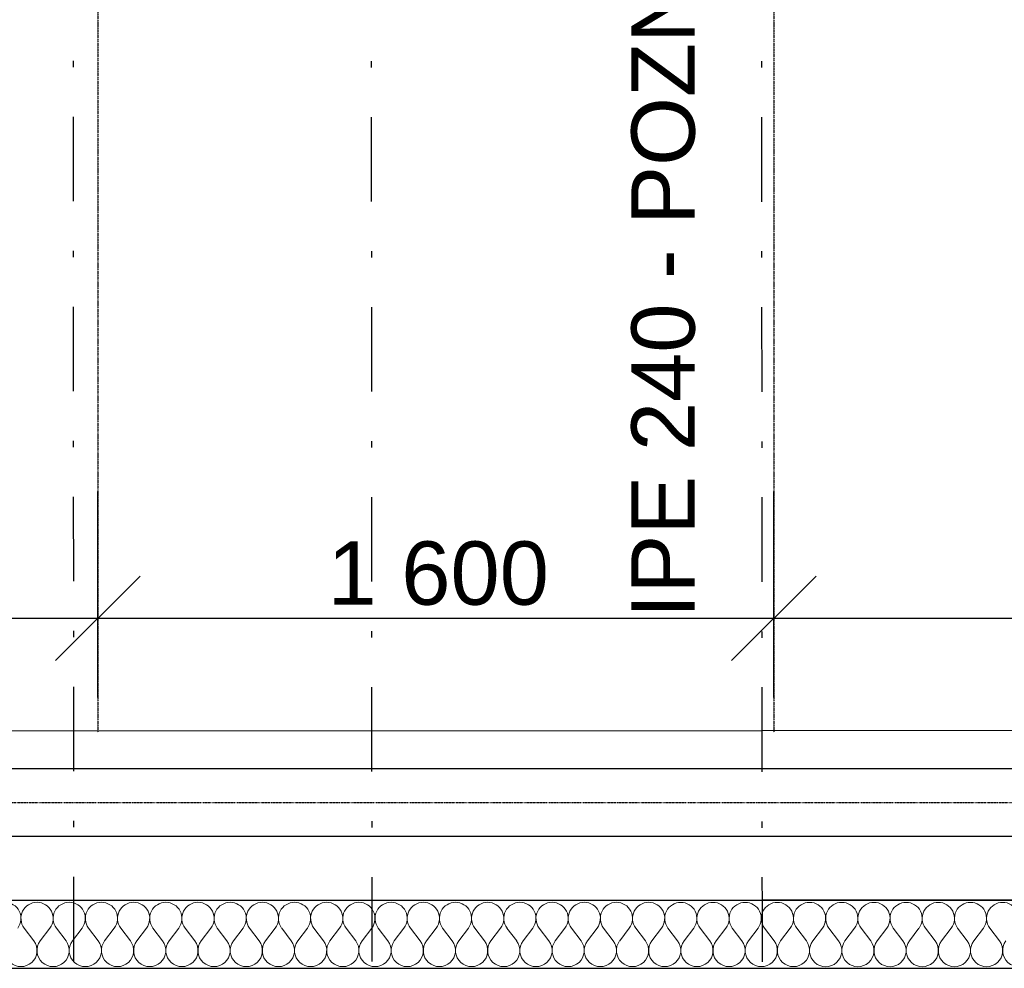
# Model space of a CAD drawing. Header units: millimetres. Extents: x -23738 to 4435, y -2716 to 20653.
# Tile 62 of 160: x -4917 to -2587, y 191 to 2438. Entities that reach past the tile are written whole.
import ezdxf

# ---------------------------------------------------------------- set-up
doc = ezdxf.new("R2010")
doc.units = ezdxf.units.MM
doc.header["$MEASUREMENT"] = 0
for name, pattern in [('Wipeout_Contour', [1000, 0, -1000]), ('Čerchovaná', [450, 200, -117.5, 15, -117.5]), ('Čerchovaná M', [4.5, 2.5, -0.85, 0.3, -0.85]), ('Čerchovaná S', [3.5, 1.5, -0.85, 0.3, -0.85])]:
    doc.linetypes.add(name, pattern=pattern)
for name, color, linetype in [('9._POHLED ZÁPADNÍ_2_0', 7, 'Continuous'), ('9._POHLED ZÁPADNÍ_2_2D prvky - obecné', 7, 'Continuous'), ('9._POHLED ZÁPADNÍ_2_Kóty - SP', 7, 'Continuous'), ('9._POHLED ZÁPADNÍ_2_Nové_Konstrukce - krov', 7, 'Continuous'), ('9._POHLED ZÁPADNÍ_2_Nové_Konstrukce - nosné', 7, 'Continuous'), ('9._POHLED ZÁPADNÍ_2_Nové_Kóty - SP', 7, 'Continuous'), ('9._POHLED ZÁPADNÍ_2_Nové_Popis', 7, 'Continuous'), ('9._POHLED ZÁPADNÍ_2_Nové_Výplně - Povrchové', 7, 'Continuous'), ('9._POHLED ZÁPADNÍ_2_Nové_Výplně – Řezové', 7, 'Continuous'), ('9._POHLED ZÁPADNÍ_2_VÝTAH VAR 1', 7, 'Continuous')]:
    doc.layers.add(name, color=color, linetype=linetype)
doc.styles.add('GENEROVANÝ_STYL_1', font='txt')
doc.styles.add('GENEROVANÝ_STYL_2', font='arial.ttf')

# ---------------------------------------------------------------- blocks, each defined once
blk = doc.blocks.new('*X6', base_point=(-24533.1, -6254.2))
at = {"layer": '9._POHLED ZÁPADNÍ_2_Nové_Výplně – Řezové', "color": 21, "linetype": 'Continuous', "lineweight": 20, "true_color": 0xffaaaa}
for p, q in [((-4883.8, 256.4), (-4906.7, 286.8)), ((-4868.6, 256.4), (-4845.7, 286.8)), ((-4807.6, 256.4), (-4830.5, 286.8)), ((-4792.4, 256.4), (-4769.5, 286.8)), ((-4731.4, 256.3), (-4754.3, 286.8)), ((-4716.2, 256.3), (-4693.3, 286.8)), ((-4655.2, 256.3), (-4678.1, 286.8)), ((-4640, 256.3), (-4617.1, 286.8)), ((-4579, 256.3), (-4601.9, 286.8)), ((-4563.8, 256.3), (-4540.9, 286.8)), ((-4502.9, 256.3), (-4525.7, 286.8)), ((-4487.6, 256.3), (-4464.8, 286.8)), ((-4426.7, 256.3), (-4449.5, 286.8)), ((-4411.4, 256.3), (-4388.6, 286.8)), ((-4350.5, 256.3), (-4373.3, 286.8)), ((-4335.2, 256.3), (-4312.4, 286.8)), ((-4274.3, 256.3), (-4297.1, 286.8)), ((-4259, 256.3), (-4236.2, 286.8)), ((-4198.1, 256.3), (-4220.9, 286.8)), ((-4182.9, 256.3), (-4160, 286.8)), ((-4121.9, 256.3), (-4144.8, 286.8)), ((-4106.7, 256.3), (-4083.8, 286.8)), ((-4045.7, 256.3), (-4068.6, 286.8)), ((-4030.5, 256.3), (-4007.6, 286.8)), ((-3969.5, 256.3), (-3992.4, 286.8)), ((-3954.3, 256.3), (-3931.4, 286.8)), ((-3893.3, 256.3), (-3916.2, 286.8)), ((-3878.1, 256.3), (-3855.2, 286.8)), ((-3817.1, 256.3), (-3840, 286.8)), ((-3801.9, 256.3), (-3779, 286.8)), ((-3740.9, 256.3), (-3763.8, 286.8)), ((-3725.7, 256.3), (-3702.8, 286.8)), ((-3664.8, 256.3), (-3687.6, 286.8)), ((-3649.5, 256.3), (-3626.7, 286.8)), ((-3588.6, 256.3), (-3611.4, 286.8)), ((-3573.3, 256.3), (-3550.5, 286.8)), ((-3512.4, 256.3), (-3535.2, 286.8)), ((-3497.1, 256.3), (-3474.3, 286.8)), ((-3436.2, 256.3), (-3459, 286.8)), ((-3420.9, 256.3), (-3398.1, 286.8)), ((-3360, 256.3), (-3382.8, 286.8)), ((-3344.8, 256.3), (-3321.9, 286.8)), ((-3283.8, 256.3), (-3306.7, 286.8)), ((-3268.6, 256.3), (-3245.7, 286.8)), ((-3207.6, 256.3), (-3230.5, 286.8)), ((-3192.4, 256.3), (-3169.5, 286.8)), ((-3131.4, 256.3), (-3154.3, 286.8)), ((-3116.2, 256.3), (-3093.3, 286.8)), ((-3055.2, 256.3), (-3078.1, 286.8)), ((-3040, 256.3), (-3017.1, 286.8)), ((-2979, 256.3), (-3001.9, 286.8)), ((-2963.8, 256.3), (-2940.9, 286.8)), ((-2902.9, 256.3), (-2925.7, 286.8)), ((-2887.6, 256.3), (-2864.8, 286.8)), ((-2826.7, 256.3), (-2849.5, 286.8)), ((-2811.4, 256.3), (-2788.6, 286.8)), ((-2750.5, 256.3), (-2773.3, 286.8)), ((-2735.2, 256.3), (-2712.4, 286.8)), ((-2674.3, 256.3), (-2697.1, 286.8)), ((-2659, 256.3), (-2636.2, 286.8)), ((-2598.1, 256.3), (-2620.9, 286.8))]:
    blk.add_line(p, q, dxfattribs=at)
for centre, start, end in [((-4952.4, 309.7), 323.1287, 89.9986), ((-4876.2, 309.7), 89.9986, 216.8684), ((-4876.2, 309.7), 323.1287, 89.9986), ((-4800, 309.7), 89.9986, 216.8684), ((-4800, 309.7), 323.1287, 89.9986), ((-4723.8, 309.7), 89.9986, 216.8684), ((-4723.8, 309.7), 323.1287, 89.9986), ((-4647.6, 309.7), 89.9986, 216.8684), ((-4647.6, 309.7), 323.1287, 89.9986), ((-4571.4, 309.7), 89.9986, 216.8684), ((-4571.4, 309.7), 323.1287, 89.9986), ((-4495.2, 309.7), 89.9986, 216.8684), ((-4495.2, 309.7), 323.1287, 89.9986), ((-4419, 309.7), 89.9986, 216.8684), ((-4419, 309.7), 323.1287, 89.9986), ((-4342.8, 309.7), 89.9986, 216.8684), ((-4342.8, 309.7), 323.1287, 89.9986), ((-4266.7, 309.7), 89.9986, 216.8684), ((-4266.7, 309.7), 323.1287, 89.9986), ((-4190.5, 309.7), 89.9986, 216.8684), ((-4190.5, 309.7), 323.1287, 89.9986), ((-4114.3, 309.7), 89.9986, 216.8684), ((-4114.3, 309.7), 323.1287, 89.9986), ((-4038.1, 309.7), 89.9986, 216.8684), ((-4038.1, 309.7), 323.1287, 89.9986), ((-3961.9, 309.7), 89.9986, 216.8684), ((-3961.9, 309.7), 323.1287, 89.9986), ((-3885.7, 309.7), 89.9986, 216.8684), ((-3885.7, 309.7), 323.1287, 89.9986), ((-3809.5, 309.7), 89.9986, 216.8684), ((-3809.5, 309.7), 323.1287, 89.9986), ((-3733.3, 309.7), 89.9986, 216.8684), ((-3733.3, 309.7), 323.1287, 89.9986), ((-3657.1, 309.7), 89.9986, 216.8684), ((-3657.1, 309.7), 323.1287, 89.9986), ((-3580.9, 309.7), 89.9986, 216.8684), ((-3580.9, 309.7), 323.1287, 89.9986), ((-3504.8, 309.7), 89.9986, 216.8684), ((-3504.8, 309.7), 323.1287, 89.9986), ((-3428.6, 309.7), 89.9986, 216.8684), ((-3428.6, 309.7), 323.1287, 89.9986), ((-3352.4, 309.6), 89.9986, 216.8684), ((-3352.4, 309.6), 323.1287, 89.9986), ((-3276.2, 309.6), 89.9986, 216.8684), ((-3276.2, 309.6), 323.1287, 89.9986), ((-3200, 309.6), 89.9986, 216.8684), ((-3200, 309.6), 323.1287, 89.9986), ((-3123.8, 309.6), 89.9986, 216.8684), ((-3123.8, 309.6), 323.1287, 89.9986), ((-3047.6, 309.6), 89.9986, 216.8684), ((-3047.6, 309.6), 323.1287, 89.9986), ((-2971.4, 309.6), 89.9986, 216.8684), ((-2971.4, 309.6), 323.1287, 89.9986), ((-2895.2, 309.6), 89.9986, 216.8684), ((-2895.2, 309.6), 323.1287, 89.9986), ((-2819, 309.6), 89.9986, 216.8684), ((-2819, 309.6), 323.1287, 89.9986), ((-2742.8, 309.6), 89.9986, 216.8684), ((-2742.8, 309.6), 323.1287, 89.9986), ((-2666.7, 309.6), 89.9986, 216.8684), ((-2666.7, 309.6), 323.1287, 89.9986), ((-2590.5, 309.6), 89.9986, 216.8684), ((-2590.5, 309.6), 323.1287, 89.9986), ((-4914.3, 233.5), 143.1287, 36.8684), ((-4838.1, 233.5), 143.1287, 36.8684), ((-4761.9, 233.5), 143.1287, 36.8684), ((-4685.7, 233.5), 143.1287, 36.8684), ((-4609.5, 233.5), 143.1287, 36.8684), ((-4533.3, 233.5), 143.1287, 36.8684), ((-4457.1, 233.5), 143.1287, 36.8684), ((-4380.9, 233.5), 143.1287, 36.8684), ((-4304.8, 233.5), 143.1287, 36.8684), ((-4228.6, 233.5), 143.1287, 36.8684), ((-4152.4, 233.5), 143.1287, 36.8684), ((-4076.2, 233.5), 143.1287, 36.8684), ((-4000, 233.5), 143.1287, 36.8684), ((-3923.8, 233.5), 143.1287, 36.8684), ((-3847.6, 233.5), 143.1287, 36.8684), ((-3771.4, 233.5), 143.1287, 36.8684), ((-3695.2, 233.5), 143.1287, 36.8684), ((-3619, 233.5), 143.1287, 36.8684), ((-3542.9, 233.5), 143.1287, 36.8684), ((-3466.7, 233.5), 143.1287, 36.8684), ((-3390.5, 233.5), 143.1287, 36.8684), ((-3314.3, 233.5), 143.1287, 36.8684), ((-3238.1, 233.5), 143.1287, 36.8684), ((-3161.9, 233.5), 143.1287, 36.8684), ((-3085.7, 233.5), 143.1287, 36.8684), ((-3009.5, 233.4), 143.1287, 36.8684), ((-2933.3, 233.4), 143.1287, 36.8684), ((-2857.1, 233.4), 143.1287, 36.8684), ((-2780.9, 233.4), 143.1287, 36.8684), ((-2704.8, 233.4), 143.1287, 36.8684), ((-2628.6, 233.4), 143.1287, 36.8684), ((-2552.4, 233.4), 143.1287, 36.8684)]:
    blk.add_arc(centre, 38.1, start, end, dxfattribs=at)

msp = doc.modelspace()

# ---------------------------------------------------------------- linework, layer by layer
at = {"layer": '9._POHLED ZÁPADNÍ_2_Nové_Kóty - SP', "color": 1, "linetype": 'Continuous', "lineweight": 25}
for p, q in [((-4732.3, 832.9), (-4732.3, 1320.4)), ((-3132.3, 832.9), (-3132.3, 1320.4)), ((-4632.3, 1120.4), (-4832.3, 920.4)), ((-3032.3, 1120.4), (-3232.3, 920.4)), ((-6332.3, 1020.4), (-4732.3, 1020.4)), ((-4732.3, 1020.4), (-3132.3, 1020.4)), ((-3132.3, 1020.4), (-1532.3, 1020.4))]:
    msp.add_line(p, q, dxfattribs=at)

# ---------------------------------------------------------------- texts
at = {"layer": '9._POHLED ZÁPADNÍ_2_0', "color": 1, "linetype": 'Continuous', "lineweight": 25, "insert": (-3317.3, 1020.4), "char_height": 150, "attachment_point": 7, "rotation": 90, "style": 'GENEROVANÝ_STYL_1'}
msp.add_mtext('\\A1;{\\pql;\\fArial|b0|i0|c238|p38;IPE 240 - POZN.2}', dxfattribs=at)
at = {"layer": '9._POHLED ZÁPADNÍ_2_Kóty - SP', "color": 1, "linetype": 'Continuous', "lineweight": 25, "insert": (-4188.8, 1050.4), "char_height": 150, "width": 512.914, "attachment_point": 7, "style": 'GENEROVANÝ_STYL_2'}
msp.add_mtext('\\A1;{\\pql;\\fArial|b0|i0|c0|p38;1\xa0600}', dxfattribs=at)

# ---------------------------------------------------------------- wipeouts: each hides what was drawn before it
at = {"color": 254, "linetype": 'Wipeout_Contour', "lineweight": 0, "ltscale": 32872.39423}
msp.add_wipeout([(-321.7, 351.5), (-16007.9, 351.9), (-16007.9, 191.9), (-321.7, 191.5)], dxfattribs=at).dxf.layer = '9._POHLED ZÁPADNÍ_2_Nové_Výplně - Povrchové'

# ---------------------------------------------------------------- next in the draw order: linework, layer by layer
at = {"layer": '9._POHLED ZÁPADNÍ_2_Nové_Konstrukce - nosné', "color": 1, "linetype": 'Continuous', "lineweight": 25, "flags": 128}
for points in [[(-321.7, 351.5), (-16007.9, 351.9)], [(-16007.9, 191.9), (-161.7, 191.5)]]:
    msp.add_lwpolyline(points, dxfattribs=at)

# ---------------------------------------------------------------- next in the draw order: wipeouts: each hides what was drawn before it
at = {"color": 254, "linetype": 'Wipeout_Contour', "lineweight": 0, "ltscale": 33410.815601}
msp.add_wipeout([(-621.9, 754.5), (-15847.5, 749.8), (-15847.4, 349.8), (-621.9, 354.5)], dxfattribs=at).dxf.layer = '9._POHLED ZÁPADNÍ_2_Nové_Výplně - Povrchové'

# ---------------------------------------------------------------- next in the draw order: linework, layer by layer
at = {"layer": '9._POHLED ZÁPADNÍ_2_Nové_Konstrukce - krov', "color": 1, "linetype": 'Continuous', "lineweight": 25}
for p, q in [((-15844, 664.5), (-493.9, 664.5)), ((-15844, 504.5), (-493.9, 504.5))]:
    msp.add_line(p, q, dxfattribs=at)
at = {"layer": '9._POHLED ZÁPADNÍ_2_Nové_Konstrukce - krov', "color": 1, "linetype": 'Čerchovaná M', "lineweight": 25}
for p, q in [((-15844, 664.5), (-493.9, 664.5)), ((-15844, 504.5), (-493.9, 504.5))]:
    msp.add_line(p, q, dxfattribs=at)
at = {"layer": '9._POHLED ZÁPADNÍ_2_Nové_Konstrukce - krov', "color": 1, "linetype": 'Čerchovaná S', "lineweight": 25}
msp.add_line((-15844, 584.5), (-493.9, 584.5), dxfattribs=at)
msp.add_line((-15844, 584.5), (-493.9, 584.5), dxfattribs=at)
at = {"layer": '9._POHLED ZÁPADNÍ_2_Nové_Konstrukce - nosné', "color": 1, "linetype": 'Continuous', "lineweight": 25, "flags": 128}
for points in [[(-621.9, 754.5), (-15847.5, 749.8)], [(-15847.4, 349.8), (-621.9, 354.5)]]:
    msp.add_lwpolyline(points, dxfattribs=at)
at = {"layer": '9._POHLED ZÁPADNÍ_2_Nové_Popis', "color": 1, "linetype": 'Čerchovaná M', "lineweight": 25}
for p, q in [((-4732.3, 8764.3), (-4732.3, 750.7)), ((-3132.3, 8764.3), (-3132.3, 750.7))]:
    msp.add_line(p, q, dxfattribs=at)

# ---------------------------------------------------------------- next in the draw order: wipeouts: each hides what was drawn before it
at = {"color": 254, "linetype": 'Wipeout_Contour', "lineweight": 0, "ltscale": 32872.39423}
msp.add_wipeout([(-321.7, 351.5), (-16007.9, 351.9), (-16007.9, 191.9), (-321.7, 191.5)], dxfattribs=at).dxf.layer = '9._POHLED ZÁPADNÍ_2_Nové_Výplně – Řezové'

# ---------------------------------------------------------------- next in the draw order: linework, layer by layer
at = {"layer": '9._POHLED ZÁPADNÍ_2_2D prvky - obecné', "color": 7, "linetype": 'Continuous', "lineweight": 13}
msp.add_line((-20183.6, 346.7), (-492.6, 352.7), dxfattribs=at)
at = {"layer": '9._POHLED ZÁPADNÍ_2_Nové_Konstrukce - krov', "color": 1, "linetype": 'Čerchovaná', "lineweight": 25}
for p, q in [((-4788.9, 208), (-4791.4, 4311.8)), ((-4083.1, 207.6), (-4085.6, 4311.3)), ((-3159.3, 207), (-3161.9, 4310.7))]:
    msp.add_line(p, q, dxfattribs=at)
at = {"layer": '9._POHLED ZÁPADNÍ_2_Nové_Konstrukce - nosné', "color": 1, "linetype": 'Continuous', "lineweight": 25, "flags": 128}
for points in [[(-321.7, 351.5), (-16007.9, 351.9)], [(-16007.9, 191.9), (-161.7, 191.5)]]:
    msp.add_lwpolyline(points, dxfattribs=at)

# ---------------------------------------------------------------- next in the draw order: block references
at = {"layer": '9._POHLED ZÁPADNÍ_2_VÝTAH VAR 1', "color": 9, "linetype": 'Continuous', "lineweight": 13}
msp.add_blockref('*X6', (-24533.1, -6254.2), dxfattribs=at)

doc.saveas('drawing.dxf')
